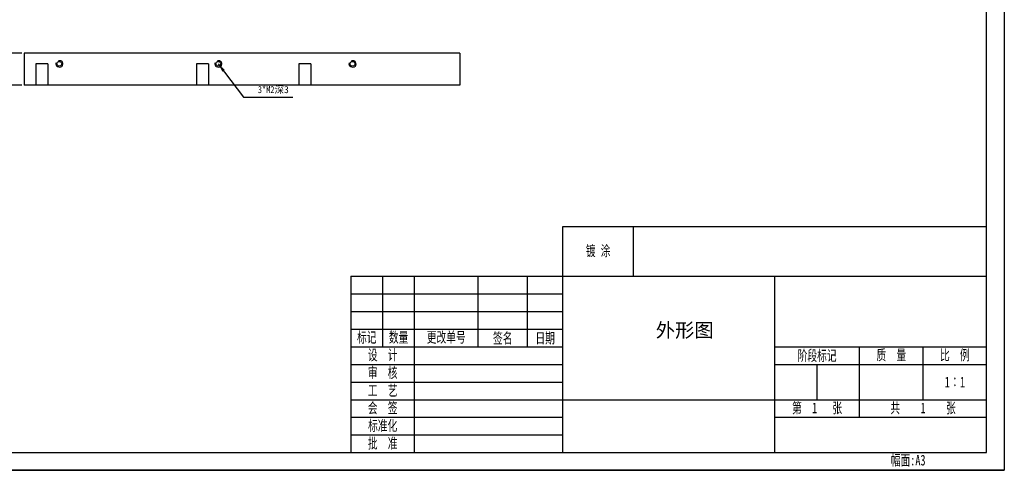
# Model space of a CAD drawing. Header units: millimetres. Extents: x 22 to 1001, y 11 to 310.
# Tile 2 of 16: x 163 to 442, y 13 to 141. Entities that reach past the tile are written whole.
import ezdxf

# ---------------------------------------------------------------- set-up
doc = ezdxf.new("R2010")
doc.units = ezdxf.units.MM
doc.layers.add('图框周边', color=6, linetype='Continuous')
doc.layers.add('图框线', color=7, linetype='Continuous', lineweight=30)
doc.layers.add('标注、细实线', color=2, linetype='Continuous', lineweight=20)
doc.styles.add('SLDTEXTSTYLE0', font='txt', dxfattribs={"width": 0.75})
doc.styles.get("Standard").update_dxf_attribs({"font": 'arial.ttf'})
doc.styles.add('STYLE1', font='txt', dxfattribs={"width": 0.707})
doc.dimstyles.new('ISO-25', dxfattribs={"dimtxt": 2.5, "dimasz": 2.5, "dimexe": 1.25, "dimexo": 0.625, "dimtad": 1, "dimtxsty": 'Standard', "dimcen": 2.5, "dimadec": 0, "dimazin": 0, "dimtfac": 1, "dimtmove": 0, "dimatfit": 3, "dimfxl": 1, "dimarcsym": 0})

# ---------------------------------------------------------------- blocks, each defined once
blk = doc.blocks.new('*D100')
at = {"color": 0, "lineweight": -2, "transparency": 16777216}
for p, q in [((163.64, 131.07), (153.93, 131.07)), ((155.18, 124.57), (155.18, 128.57)), ((163.64, 122.07), (153.93, 122.07))]:
    blk.add_line(p, q, dxfattribs=at)
at = {"color": 0, "transparency": 16777216}
for points in [[(154.76, 128.57), (155.59, 128.57), (155.18, 131.07)], [(154.76, 124.57), (155.59, 124.57), (155.18, 122.07)]]:
    blk.add_solid(points, dxfattribs=at)
at = {"layer": 'Defpoints', "color": 0, "transparency": 16777216}
for p in [(155.18, 131.07), (164.26, 131.07), (164.26, 122.07)]:
    blk.add_point(p, dxfattribs=at)
at = {"color": 0, "transparency": 16777216, "insert": (153.28, 126.57), "char_height": 2.5, "attachment_point": 5, "rotation": 90}
blk.add_mtext('9', dxfattribs=at)

msp = doc.modelspace()

# ---------------------------------------------------------------- linework, layer by layer
for p, q in [((164.265, 131.074), (164.265, 122.074)), ((287.665, 131.074), (164.265, 131.074)), ((287.665, 131.074), (287.665, 122.074)), ((170.965, 128.074), (167.565, 128.074)), ((167.565, 128.074), (167.565, 122.074)), ((170.965, 128.074), (170.965, 122.074)), ((216.465, 128.074), (213.065, 128.074)), ((213.065, 128.074), (213.065, 122.074)), ((216.465, 128.074), (216.465, 122.074)), ((245.465, 128.074), (242.065, 128.074)), ((242.065, 128.074), (242.065, 122.074)), ((245.465, 128.074), (245.465, 122.074)), ((287.665, 122.074), (164.265, 122.074))]:
    msp.add_line(p, q)
for centre in [(174.265, 128.074), (219.265, 128.074), (257.265, 128.074)]:
    msp.add_circle(centre, 0.7)
at = {"linetype": 'Continuous', "lineweight": 0}
for centre in [(174.265, 128.074), (219.265, 128.074), (257.265, 128.074)]:
    msp.add_arc(centre, 1, 165, 105, dxfattribs=at)
at = {"layer": '图框周边', "color": 3}
for p, q in [((441.805, 309.993), (441.805, 12.993)), ((441.805, 309.993), (441.805, 12.993)), ((316.805, 81.993), (436.805, 81.993)), ((316.805, 17.993), (316.805, 81.993)), ((336.805, 67.993), (336.805, 81.993)), ((256.805, 67.993), (436.805, 67.993)), ((256.805, 67.993), (256.805, 17.993)), ((265.805, 47.993), (265.805, 67.993)), ((274.805, 17.993), (274.805, 67.993)), ((292.805, 47.993), (292.805, 67.993)), ((306.805, 47.993), (306.805, 67.993)), ((376.805, 17.993), (376.805, 67.993)), ((256.805, 62.993), (316.805, 62.993)), ((256.805, 57.993), (316.805, 57.993)), ((256.805, 52.993), (316.805, 52.993)), ((256.805, 47.993), (316.805, 47.993)), ((376.805, 47.993), (436.805, 47.993)), ((400.805, 27.993), (400.805, 47.993)), ((418.805, 32.993), (418.805, 47.993)), ((256.805, 42.993), (316.805, 42.993)), ((376.805, 42.993), (436.805, 42.993)), ((388.805, 32.993), (388.805, 42.993)), ((256.805, 37.993), (316.805, 37.993)), ((256.805, 32.993), (436.805, 32.993)), ((256.805, 27.993), (316.805, 27.993)), ((376.805, 27.993), (436.805, 27.993)), ((256.805, 22.993), (316.805, 22.993)), ((21.805, 12.993), (441.805, 12.993)), ((441.805, 12.993), (21.805, 12.993))]:
    msp.add_line(p, q, dxfattribs=at)
at = {"layer": '图框线'}
for p, q in [((436.805, 17.993), (436.805, 304.993)), ((21.805, 17.993), (436.805, 17.993))]:
    msp.add_line(p, q, dxfattribs=at)

# ---------------------------------------------------------------- texts
at = {"insert": (234.852, 120.684), "char_height": 2, "width": 20.88876, "attachment_point": 5, "style": 'SLDTEXTSTYLE0'}
msp.add_mtext('\\A1;3*M2{\\A0;\\W1;深3}', dxfattribs=at)
at = {"layer": '图框线', "char_height": 3, "style": 'STYLE1'}
for s, insert, width, attachment_point in [('镀 涂', (326.805, 74.993), 20, 5), ('标记', (261.305, 50.493), 9, 5), ('数量', (270.305, 50.493), 9, 5), ('更改单号', (283.806, 50.493), 18.0028, 5), ('签名', (299.805, 50.267), 14, 5), ('日期', (311.805, 50.267), 10, 5), ('设  计', (265.806, 45.493), 18.0028, 5), ('阶段标记', (388.805, 45.308), 24, 5), ('质  量', (409.806, 45.493), 18.0028, 5), ('比  例', (427.805, 45.493), 18, 5), ('审  核', (265.805, 40.493), 18, 5), ('1∶1', (427.805, 37.993), 18, 5), ('工  艺', (265.805, 35.493), 18, 5), ('会  签', (265.805, 30.493), 18, 5), ('第  1   张', (388.805, 30.493), 24, 5), ('共    1    张', (418.805, 30.493), 36, 5), ('标准化', (265.806, 25.493), 18.0028, 5), ('批  准', (265.805, 20.493), 18, 5), ('幅面:A3', (409.658, 17.36), 12.5734, 1)]:
    msp.add_mtext(s, dxfattribs=dict(at, insert=insert, width=width, attachment_point=attachment_point))
at = {"layer": '标注、细实线', "insert": (327.162, 54.662), "char_height": 4, "attachment_point": 1}
msp.add_mtext_dynamic_manual_height_columns('\\pi15.96407;{\\fSimSun|b0|i0|c134|p2;外形图 }', width=48.26333, gutter_width=12.5, heights=[0], dxfattribs=at)

# ---------------------------------------------------------------- dimensions: what is measured, and where the dimension line sits
dim = msp.add_linear_dim(base=(155.177, 131.074), p1=(164.265, 122.074), p2=(164.265, 131.074), angle=90, dimstyle='ISO-25')
dim.commit()
dim.dimension.update_dxf_attribs({"geometry": '*D100', "text_midpoint": (153.275, 126.574)})

# ---------------------------------------------------------------- leaders
msp.add_leader([(219.247, 128.097), (226.447, 118.648), (240.405, 118.648)], dimstyle='ISO-25')

doc.saveas('drawing.dxf')
